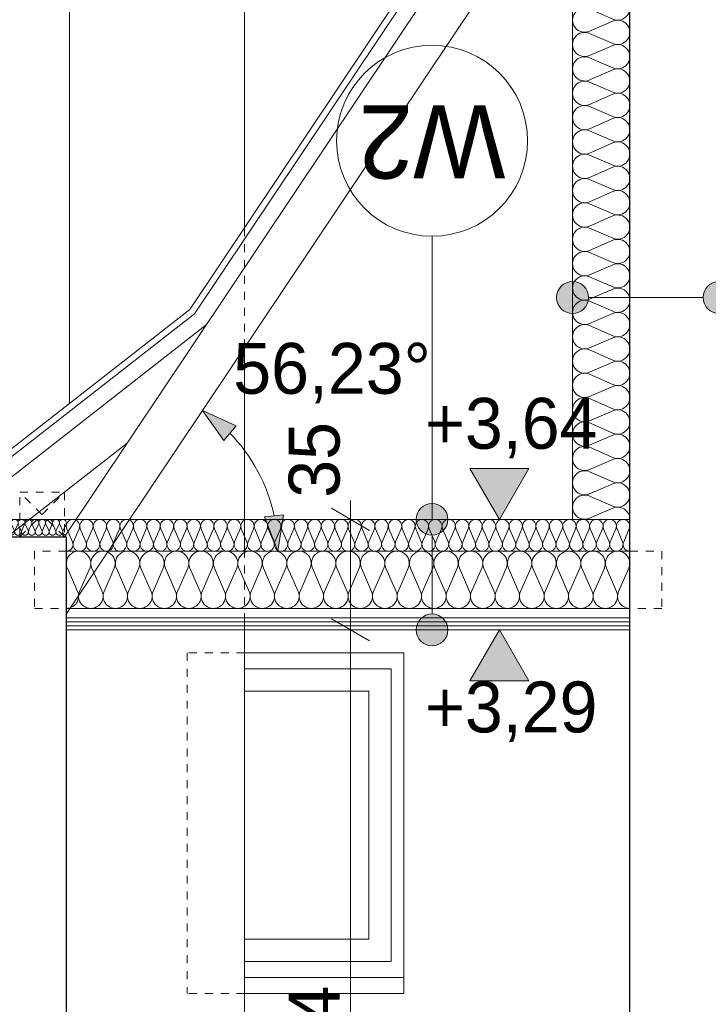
# Model space of a CAD drawing. Extents: x -623047 to -199286, y -27077 to 168279.
# Tile 38 of 194: x -547378 to -545216, y -10214 to -7119. Entities that reach past the tile are written whole.
import ezdxf

# ---------------------------------------------------------------- set-up
doc = ezdxf.new("R2010")
doc.units = 0
doc.header["$MEASUREMENT"] = 0
doc.linetypes.add('Hidden Line', pattern=[50, 25, -25])
for name, color, linetype, lineweight in [('0_Nr_Pióra__21', 7, 'Continuous', 9), ('0_Nr_Pióra__5', 7, 'Continuous', 13), ('Arch opisy_Nr_Pióra__1', 7, 'Continuous', 25), ('Arch opisy_Nr_Pióra__21', 7, 'Continuous', 9), ('INWENT DACH_Nr_Pióra__21', 7, 'Continuous', 9), ('INWENT KONST. DREWNIANA_Nr_Pióra__21', 7, 'Continuous', 9), ('INWENT WYMIARY_Nr_Pióra__21', 7, 'Continuous', 9), ('INWENT. OKNA_Nr_Pióra__21', 7, 'Continuous', 9), ('INWENT.ŚCIANY_Nr_Pióra__1', 7, 'Continuous', 25), ('INWENT.ŚCIANY_Nr_Pióra__21', 7, 'Continuous', 9)]:
    doc.layers.add(name, color=color, linetype=linetype, lineweight=lineweight)
for name, color, linetype in [('Arch ocieplenie', 7, 'Continuous'), ('Arch opisy', 7, 'Continuous'), ('INWENT WYMIARY', 7, 'Continuous')]:
    doc.layers.add(name, color=color, linetype=linetype)
for name, color, linetype, lineweight, true_color in [('Arch ocieplenie_Nr_Pióra__44', 7, 'Continuous', 13, 0x029e21), ('Arch stropy_Nr_Pióra__29', 7, 'Continuous', 9, 0x3dad99), ('Arch stropy_Nr_Pióra__44', 7, 'Continuous', 13, 0x029e21)]:
    doc.layers.add(name, color=color, linetype=linetype, lineweight=lineweight, true_color=true_color)
doc.styles.add('GENERATED_STYLE_2', font='txt')
doc.styles.add('GENERATED_STYLE_5', font='txt')
doc.dimstyles.new('GENERATED_STYLE__3', dxfattribs={"dimtxt": 160.000002, "dimasz": 91.2, "dimexe": 0.18, "dimexo": 0, "dimgap": 0.09, "dimtad": 1, "dimdec": 0, "dimlfac": 0.1, "dimzin": 0, "dimdsep": 46, "dimtxsty": 'GENERATED_STYLE_2', "dimblk": 'ARROWHEAD_2', "dimblk1": 'ARROWHEAD_2', "dimblk2": 'ARROWHEAD_2', "dimcen": 0.09, "dimclrd": 7, "dimclre": 7, "dimclrt": 7, "dimazin": 0, "dimtfac": 1, "dimtdec": 4, "dimtmove": 0, "dimatfit": 3, "dimfxl": 0, "dimtolj": 1, "dimtzin": 0, "dimarcsym": 0})
doc.dimstyles.new('GENERATED_STYLE__4', dxfattribs={"dimtxt": 160.000002, "dimasz": 91.2, "dimexe": 0.18, "dimexo": 0, "dimgap": 0.09, "dimtad": 1, "dimdec": 0, "dimlfac": 0.1, "dimzin": 0, "dimdsep": 46, "dimtxsty": 'GENERATED_STYLE_2', "dimblk": 'ARROWHEAD_2', "dimblk1": 'ARROWHEAD_2', "dimblk2": 'ARROWHEAD_2', "dimcen": 0.09, "dimclrd": 7, "dimclre": 7, "dimclrt": 7, "dimazin": 0, "dimtfac": 1, "dimtdec": 4, "dimtmove": 2, "dimatfit": 3, "dimfxl": 0, "dimtolj": 1, "dimtzin": 0, "dimarcsym": 0})
doc.dimstyles.new('GENERATED_STYLE__5', dxfattribs={"dimtxt": 160.000002, "dimasz": 110.144928, "dimexe": 0.18, "dimexo": 40, "dimgap": 0.09, "dimtad": 1, "dimtih": 1, "dimtoh": 1, "dimdec": 0, "dimzin": 0, "dimdsep": 46, "dimtxsty": 'GENERATED_STYLE_2', "dimblk": 'ARROWHEAD_5', "dimblk1": 'ARROWHEAD_5', "dimblk2": 'ARROWHEAD_5', "dimcen": 0.09, "dimclrd": 7, "dimclre": 7, "dimclrt": 7, "dimazin": 0, "dimtfac": 1, "dimtdec": 4, "dimtmove": 2, "dimatfit": 3, "dimfxl": 0, "dimtolj": 1, "dimtzin": 0, "dimarcsym": 0})

# ---------------------------------------------------------------- blocks, each defined once
blk = doc.blocks.new('Izolacja cieplna 14_67', base_point=(-545462, -6699.6))
at = {"layer": 'Arch ocieplenie_Nr_Pióra__44', "linetype": 'Continuous'}
for p, q in [((-545588.4, -6702.8), (-545515.7, -6734.7)), ((-545515.7, -6741.1), (-545588.4, -6772.9)), ((-545588.4, -6779.4), (-545515.7, -6811.2)), ((-545515.7, -6817.6), (-545588.4, -6849.5)), ((-545588.4, -6855.9), (-545515.7, -6887.7)), ((-545515.7, -6894.2), (-545588.4, -6926)), ((-545588.4, -6932.4), (-545515.7, -6964.3)), ((-545515.7, -6970.7), (-545588.4, -7002.6)), ((-545588.4, -7009), (-545515.7, -7040.8)), ((-545515.7, -7047.3), (-545588.4, -7079.1)), ((-545588.4, -7085.5), (-545515.7, -7117.4)), ((-545515.7, -7123.8), (-545588.4, -7155.6)), ((-545588.4, -7162.1), (-545515.7, -7193.9)), ((-545515.7, -7200.3), (-545588.4, -7232.2)), ((-545588.4, -7238.6), (-545515.7, -7270.4)), ((-545515.7, -7276.9), (-545588.4, -7308.7)), ((-545588.4, -7315.1), (-545515.7, -7347)), ((-545515.7, -7353.4), (-545588.4, -7385.2)), ((-545588.4, -7391.7), (-545515.7, -7423.5)), ((-545515.7, -7429.9), (-545588.4, -7461.8)), ((-545588.4, -7468.2), (-545515.7, -7500.1)), ((-545515.7, -7506.5), (-545588.4, -7538.3)), ((-545588.4, -7544.8), (-545515.7, -7576.6)), ((-545515.7, -7583), (-545588.4, -7614.9)), ((-545588.4, -7621.3), (-545515.7, -7653.1)), ((-545515.7, -7659.6), (-545588.4, -7691.4)), ((-545588.4, -7697.8), (-545515.7, -7729.7)), ((-545515.7, -7736.1), (-545588.4, -7767.9)), ((-545588.4, -7774.4), (-545515.7, -7806.2)), ((-545515.7, -7812.6), (-545588.4, -7844.5)), ((-545588.4, -7850.9), (-545515.7, -7882.7)), ((-545515.7, -7889.2), (-545588.4, -7921)), ((-545588.4, -7927.4), (-545515.7, -7959.3)), ((-545515.7, -7965.7), (-545588.4, -7997.6)), ((-545588.4, -8004), (-545515.7, -8035.8)), ((-545515.7, -8042.3), (-545588.4, -8074.1)), ((-545588.4, -8080.5), (-545515.7, -8112.4)), ((-545515.7, -8118.8), (-545588.4, -8150.6)), ((-545588.4, -8157.1), (-545515.7, -8188.9)), ((-545515.7, -8195.3), (-545588.4, -8227.2)), ((-545588.4, -8233.6), (-545515.7, -8265.4)), ((-545515.7, -8271.9), (-545588.4, -8303.7)), ((-545588.4, -8310.1), (-545515.7, -8342)), ((-545515.7, -8348.4), (-545588.4, -8380.2)), ((-545588.4, -8386.7), (-545515.7, -8418.5)), ((-545515.7, -8424.9), (-545588.4, -8456.8)), ((-545588.4, -8463.2), (-545515.7, -8495.1)), ((-545515.7, -8501.5), (-545588.4, -8533.3)), ((-545588.4, -8539.8), (-545515.7, -8571.6)), ((-545515.7, -8578), (-545588.4, -8609.9)), ((-545588.4, -8616.3), (-545515.7, -8648.1)), ((-545515.7, -8654.6), (-545588.4, -8686.4))]:
    blk.add_line(p, q, dxfattribs=at)
for centre, start_param, end_param in [((-545603.8, -6737.9), 1.158003, 5.125183), ((-545500.3, -6699.6), 4.299596, 6.283185), ((-545500.3, -6776.2), 4.299595, 8.266774), ((-545603.8, -6814.4), 1.158003, 5.125183), ((-545500.3, -6852.7), 4.299595, 8.266774), ((-545603.8, -6891), 1.158003, 5.125183), ((-545500.3, -6929.2), 4.299595, 8.266774), ((-545603.8, -6967.5), 1.158003, 5.125183), ((-545500.3, -7005.8), 4.299595, 8.266774), ((-545603.8, -7044), 1.158003, 5.125183), ((-545500.3, -7082.3), 4.299595, 8.266774), ((-545603.8, -7120.6), 1.158003, 5.125183), ((-545500.3, -7158.8), 4.299595, 8.266774), ((-545603.8, -7197.1), 1.158003, 5.125183), ((-545500.3, -7235.4), 4.299595, 8.266774), ((-545603.8, -7273.7), 1.158003, 5.125183), ((-545500.3, -7311.9), 4.299595, 8.266774), ((-545603.8, -7350.2), 1.158003, 5.125183), ((-545500.3, -7388.5), 4.299595, 8.266774), ((-545603.8, -7426.7), 1.158003, 5.125183), ((-545500.3, -7465), 4.299595, 8.266774), ((-545603.8, -7503.3), 1.158003, 5.125183), ((-545500.3, -7541.5), 4.299595, 8.266774), ((-545603.8, -7579.8), 1.158003, 5.125183), ((-545500.3, -7618.1), 4.299595, 8.266774), ((-545603.8, -7656.3), 1.158003, 5.125183), ((-545500.3, -7694.6), 4.299595, 8.266774), ((-545603.8, -7732.9), 1.158003, 5.125183), ((-545500.3, -7771.2), 4.299595, 8.266774), ((-545603.8, -7809.4), 1.158003, 5.125183), ((-545500.3, -7847.7), 4.299595, 8.266774), ((-545603.8, -7886), 1.158003, 5.125183), ((-545500.3, -7924.2), 4.299595, 8.266774), ((-545603.8, -7962.5), 1.158003, 5.125183), ((-545500.3, -8000.8), 4.299595, 8.266774), ((-545603.8, -8039), 1.158003, 5.125183), ((-545500.3, -8077.3), 4.299595, 8.266774), ((-545603.8, -8115.6), 1.158003, 5.125183), ((-545500.3, -8153.8), 4.299595, 8.266774), ((-545603.8, -8192.1), 1.158003, 5.125183), ((-545500.3, -8230.4), 4.299595, 8.266774), ((-545603.8, -8268.7), 1.158003, 5.125183), ((-545500.3, -8306.9), 4.299595, 8.266774), ((-545603.8, -8345.2), 1.158003, 5.125183), ((-545500.3, -8383.5), 4.299595, 8.266774), ((-545603.8, -8421.7), 1.158003, 5.125183), ((-545500.3, -8460), 4.299595, 8.266774), ((-545603.8, -8498.3), 1.158003, 5.125183), ((-545500.3, -8536.5), 4.299595, 8.266774), ((-545603.8, -8574.8), 1.158003, 5.125183), ((-545500.3, -8613.1), 4.299595, 8.266774), ((-545603.8, -8651.3), 1.158003, 5.125183), ((-545500.3, -8689.6), 0, 1.983589)]:
    blk.add_ellipse(centre, major_axis=(38.3, 0), ratio=0.999665, start_param=start_param, end_param=end_param, dxfattribs=at)
blk = doc.blocks.new('Izolacja cieplna 14_68', base_point=(-545462, -8789.6))
at = {"layer": 'Arch ocieplenie_Nr_Pióra__44', "linetype": 'Continuous'}
for p, q in [((-547212.7, -8759.8), (-547230.3, -8719.4)), ((-547191.7, -8719.4), (-547209.2, -8759.8)), ((-547170.6, -8759.8), (-547188.1, -8719.4)), ((-547149.5, -8719.4), (-547167.1, -8759.8)), ((-547128.5, -8759.8), (-547146, -8719.4)), ((-547107.4, -8719.4), (-547124.9, -8759.8)), ((-547086.3, -8759.8), (-547103.9, -8719.4)), ((-547065.2, -8719.4), (-547082.8, -8759.8)), ((-547044.2, -8759.8), (-547061.7, -8719.4)), ((-547023.1, -8719.4), (-547040.6, -8759.8)), ((-547002, -8759.8), (-547019.6, -8719.4)), ((-546981, -8719.4), (-546998.5, -8759.8)), ((-546959.9, -8759.8), (-546977.4, -8719.4)), ((-546938.8, -8719.4), (-546956.4, -8759.8)), ((-546917.7, -8759.8), (-546935.3, -8719.4)), ((-546896.7, -8719.4), (-546914.2, -8759.8)), ((-546875.6, -8759.8), (-546893.1, -8719.4)), ((-546854.5, -8719.4), (-546872.1, -8759.8)), ((-546833.5, -8759.8), (-546851, -8719.4)), ((-546812.4, -8719.4), (-546829.9, -8759.8)), ((-546791.3, -8759.8), (-546808.9, -8719.4)), ((-546770.2, -8719.4), (-546787.8, -8759.8)), ((-546749.2, -8759.8), (-546766.7, -8719.4)), ((-546728.1, -8719.4), (-546745.6, -8759.8)), ((-546707, -8759.8), (-546724.6, -8719.4)), ((-546686, -8719.4), (-546703.5, -8759.8)), ((-546664.9, -8759.8), (-546682.4, -8719.4)), ((-546643.8, -8719.4), (-546661.4, -8759.8)), ((-546622.7, -8759.8), (-546640.3, -8719.4)), ((-546601.7, -8719.4), (-546619.2, -8759.8)), ((-546580.6, -8759.8), (-546598.1, -8719.4)), ((-546559.5, -8719.4), (-546577.1, -8759.8)), ((-546538.5, -8759.8), (-546556, -8719.4)), ((-546517.4, -8719.4), (-546534.9, -8759.8)), ((-546496.3, -8759.8), (-546513.9, -8719.4)), ((-546475.2, -8719.4), (-546492.8, -8759.8)), ((-546454.2, -8759.8), (-546471.7, -8719.4)), ((-546433.1, -8719.4), (-546450.6, -8759.8)), ((-546412, -8759.8), (-546429.6, -8719.4)), ((-546391, -8719.4), (-546408.5, -8759.8)), ((-546369.9, -8759.8), (-546387.4, -8719.4)), ((-546348.8, -8719.4), (-546366.4, -8759.8)), ((-546327.7, -8759.8), (-546345.3, -8719.4)), ((-546306.7, -8719.4), (-546324.2, -8759.8)), ((-546285.6, -8759.8), (-546303.1, -8719.4)), ((-546264.5, -8719.4), (-546282.1, -8759.8)), ((-546243.5, -8759.8), (-546261, -8719.4)), ((-546222.4, -8719.4), (-546239.9, -8759.8)), ((-546201.3, -8759.8), (-546218.9, -8719.4)), ((-546180.2, -8719.4), (-546197.8, -8759.8)), ((-546159.2, -8759.8), (-546176.7, -8719.4)), ((-546138.1, -8719.4), (-546155.6, -8759.8)), ((-546117, -8759.8), (-546134.6, -8719.4)), ((-546096, -8719.4), (-546113.5, -8759.8)), ((-546074.9, -8759.8), (-546092.4, -8719.4)), ((-546053.8, -8719.4), (-546071.4, -8759.8)), ((-546032.7, -8759.8), (-546050.3, -8719.4)), ((-546011.7, -8719.4), (-546029.2, -8759.8)), ((-545990.6, -8759.8), (-546008.1, -8719.4)), ((-545969.5, -8719.4), (-545987.1, -8759.8)), ((-545948.5, -8759.8), (-545966, -8719.4)), ((-545927.4, -8719.4), (-545944.9, -8759.8)), ((-545906.3, -8759.8), (-545923.9, -8719.4)), ((-545885.2, -8719.4), (-545902.8, -8759.8)), ((-545864.2, -8759.8), (-545881.7, -8719.4)), ((-545843.1, -8719.4), (-545860.6, -8759.8)), ((-545822, -8759.8), (-545839.6, -8719.4)), ((-545801, -8719.4), (-545818.5, -8759.8)), ((-545779.9, -8759.8), (-545797.4, -8719.4)), ((-545758.8, -8719.4), (-545776.4, -8759.8)), ((-545737.7, -8759.8), (-545755.3, -8719.4)), ((-545716.7, -8719.4), (-545734.2, -8759.8)), ((-545695.6, -8759.8), (-545713.1, -8719.4)), ((-545674.5, -8719.4), (-545692.1, -8759.8)), ((-545653.5, -8759.8), (-545671, -8719.4)), ((-545632.4, -8719.4), (-545649.9, -8759.8)), ((-545611.3, -8759.8), (-545628.9, -8719.4)), ((-545590.2, -8719.4), (-545607.8, -8759.8)), ((-545569.2, -8759.8), (-545586.7, -8719.4)), ((-545548.1, -8719.4), (-545565.6, -8759.8)), ((-545527, -8759.8), (-545544.6, -8719.4)), ((-545506, -8719.4), (-545523.5, -8759.8)), ((-545484.9, -8759.8), (-545502.4, -8719.4)), ((-545463.8, -8719.4), (-545481.4, -8759.8))]:
    blk.add_line(p, q, dxfattribs=at)
for centre, start_param, end_param in [((-547211, -8710.9), 1.158003, 5.125183), ((-547168.8, -8710.9), 1.158003, 5.125183), ((-547126.7, -8710.9), 1.158003, 5.125183), ((-547084.5, -8710.9), 1.158003, 5.125183), ((-547042.4, -8710.9), 1.158003, 5.125183), ((-547000.3, -8710.9), 1.158003, 5.125183), ((-546958.1, -8710.9), 1.158003, 5.125183), ((-546916, -8710.9), 1.158003, 5.125183), ((-546873.8, -8710.9), 1.158003, 5.125183), ((-546831.7, -8710.9), 1.158003, 5.125183), ((-546789.5, -8710.9), 1.158003, 5.125183), ((-546747.4, -8710.9), 1.158003, 5.125183), ((-546705.3, -8710.9), 1.158003, 5.125183), ((-546663.1, -8710.9), 1.158003, 5.125183), ((-546621, -8710.9), 1.158003, 5.125183), ((-546578.8, -8710.9), 1.158003, 5.125183), ((-546536.7, -8710.9), 1.158003, 5.125183), ((-546494.5, -8710.9), 1.158003, 5.125183), ((-546452.4, -8710.9), 1.158003, 5.125183), ((-546410.3, -8710.9), 1.158003, 5.125183), ((-546368.1, -8710.9), 1.158003, 5.125183), ((-546326, -8710.9), 1.158003, 5.125183), ((-546283.8, -8710.9), 1.158003, 5.125183), ((-546241.7, -8710.9), 1.158003, 5.125183), ((-546199.5, -8710.9), 1.158003, 5.125183), ((-546157.4, -8710.9), 1.158003, 5.125183), ((-546115.3, -8710.9), 1.158003, 5.125183), ((-546073.1, -8710.9), 1.158003, 5.125183), ((-546031, -8710.9), 1.158003, 5.125183), ((-545988.8, -8710.9), 1.158003, 5.125183), ((-545946.7, -8710.9), 1.158003, 5.125183), ((-545904.5, -8710.9), 1.158003, 5.125183), ((-545862.4, -8710.9), 1.158003, 5.125183), ((-545820.3, -8710.9), 1.158003, 5.125183), ((-545778.1, -8710.9), 1.158003, 5.125183), ((-545736, -8710.9), 1.158003, 5.125183), ((-545693.8, -8710.9), 1.158003, 5.125183), ((-545651.7, -8710.9), 1.158003, 5.125183), ((-545609.5, -8710.9), 1.158003, 5.125183), ((-545567.4, -8710.9), 1.158003, 5.125183), ((-545525.3, -8710.9), 1.158003, 5.125183), ((-545483.1, -8710.9), 1.158003, 5.125183), ((-547232, -8768.4), 6.283185, 8.266774), ((-547189.9, -8768.4), 4.299595, 8.266774), ((-547147.8, -8768.4), 4.299595, 8.266774), ((-547105.6, -8768.4), 4.299595, 8.266774), ((-547063.5, -8768.4), 4.299595, 8.266774), ((-547021.3, -8768.4), 4.299595, 8.266774), ((-546979.2, -8768.4), 4.299595, 8.266774), ((-546937, -8768.4), 4.299595, 8.266774), ((-546894.9, -8768.4), 4.299595, 8.266774), ((-546852.8, -8768.4), 4.299595, 8.266774), ((-546810.6, -8768.4), 4.299595, 8.266774), ((-546768.5, -8768.4), 4.299595, 8.266774), ((-546726.3, -8768.4), 4.299595, 8.266774), ((-546684.2, -8768.4), 4.299595, 8.266774), ((-546642, -8768.4), 4.299595, 8.266774), ((-546599.9, -8768.4), 4.299595, 8.266774), ((-546557.8, -8768.4), 4.299595, 8.266774), ((-546515.6, -8768.4), 4.299595, 8.266774), ((-546473.5, -8768.4), 4.299595, 8.266774), ((-546431.3, -8768.4), 4.299595, 8.266774), ((-546389.2, -8768.4), 4.299595, 8.266774), ((-546347, -8768.4), 4.299595, 8.266774), ((-546304.9, -8768.4), 4.299595, 8.266774), ((-546262.8, -8768.4), 4.299595, 8.266774), ((-546220.6, -8768.4), 4.299595, 8.266774), ((-546178.5, -8768.4), 4.299595, 8.266774), ((-546136.3, -8768.4), 4.299595, 8.266774), ((-546094.2, -8768.4), 4.299595, 8.266774), ((-546052, -8768.4), 4.299595, 8.266774), ((-546009.9, -8768.4), 4.299595, 8.266774), ((-545967.8, -8768.4), 4.299595, 8.266774), ((-545925.6, -8768.4), 4.299595, 8.266774), ((-545883.5, -8768.4), 4.299595, 8.266774), ((-545841.3, -8768.4), 4.299595, 8.266774), ((-545799.2, -8768.4), 4.299595, 8.266774), ((-545757, -8768.4), 4.299595, 8.266774), ((-545714.9, -8768.4), 4.299595, 8.266774), ((-545672.8, -8768.4), 4.299595, 8.266774), ((-545630.6, -8768.4), 4.299595, 8.266774), ((-545588.5, -8768.4), 4.299595, 8.266774), ((-545546.3, -8768.4), 4.299595, 8.266774), ((-545504.2, -8768.4), 4.299595, 8.266774), ((-545462, -8768.4), 4.299596, 6.283185)]:
    blk.add_ellipse(centre, major_axis=(0, -21.3), ratio=0.990766, start_param=start_param, end_param=end_param, dxfattribs=at)
blk = doc.blocks.new('Izolacja cieplna 14_69', base_point=(-545462, -8969.6))
at = {"layer": 'Arch ocieplenie_Nr_Pióra__44', "linetype": 'Continuous'}
for p, q in [((-547196.8, -8916), (-547228.8, -8843.3)), ((-547158.3, -8843.3), (-547190.3, -8916)), ((-547119.8, -8916), (-547151.9, -8843.3)), ((-547081.4, -8843.3), (-547113.4, -8916)), ((-547042.9, -8916), (-547074.9, -8843.3)), ((-547004.4, -8843.3), (-547036.4, -8916)), ((-546965.9, -8916), (-546997.9, -8843.3)), ((-546927.5, -8843.3), (-546959.5, -8916)), ((-546889, -8916), (-546921, -8843.3)), ((-546850.5, -8843.3), (-546882.5, -8916)), ((-546812, -8916), (-546844, -8843.3)), ((-546773.5, -8843.3), (-546805.6, -8916)), ((-546735.1, -8916), (-546767.1, -8843.3)), ((-546696.6, -8843.3), (-546728.6, -8916)), ((-546658.1, -8916), (-546690.1, -8843.3)), ((-546619.6, -8843.3), (-546651.6, -8916)), ((-546581.2, -8916), (-546613.2, -8843.3)), ((-546542.7, -8843.3), (-546574.7, -8916)), ((-546504.2, -8916), (-546536.2, -8843.3)), ((-546465.7, -8843.3), (-546497.7, -8916)), ((-546427.2, -8916), (-546459.3, -8843.3)), ((-546388.8, -8843.3), (-546420.8, -8916)), ((-546350.3, -8916), (-546382.3, -8843.3)), ((-546311.8, -8843.3), (-546343.8, -8916)), ((-546273.3, -8916), (-546305.3, -8843.3)), ((-546234.8, -8843.3), (-546266.9, -8916)), ((-546196.4, -8916), (-546228.4, -8843.3)), ((-546157.9, -8843.3), (-546189.9, -8916)), ((-546119.4, -8916), (-546151.4, -8843.3)), ((-546080.9, -8843.3), (-546112.9, -8916)), ((-546042.5, -8916), (-546074.5, -8843.3)), ((-546004, -8843.3), (-546036, -8916)), ((-545965.5, -8916), (-545997.5, -8843.3)), ((-545927, -8843.3), (-545959, -8916)), ((-545888.5, -8916), (-545920.6, -8843.3)), ((-545850.1, -8843.3), (-545882.1, -8916)), ((-545811.6, -8916), (-545843.6, -8843.3)), ((-545773.1, -8843.3), (-545805.1, -8916)), ((-545734.6, -8916), (-545766.6, -8843.3)), ((-545696.2, -8843.3), (-545728.2, -8916)), ((-545657.7, -8916), (-545689.7, -8843.3)), ((-545619.2, -8843.3), (-545651.2, -8916)), ((-545580.7, -8916), (-545612.7, -8843.3)), ((-545542.2, -8843.3), (-545574.3, -8916)), ((-545503.8, -8916), (-545535.8, -8843.3)), ((-545465.3, -8843.3), (-545497.3, -8916))]:
    blk.add_line(p, q, dxfattribs=at)
for centre, start_param, end_param in [((-547193.6, -8827.9), 2.728799, 6.695979), ((-547116.6, -8827.9), 2.728799, 6.695979), ((-547039.7, -8827.9), 2.728799, 6.695979), ((-546962.7, -8827.9), 2.728799, 6.695979), ((-546885.7, -8827.9), 2.728799, 6.695979), ((-546808.8, -8827.9), 2.728799, 6.695979), ((-546731.8, -8827.9), 2.728799, 6.695979), ((-546654.9, -8827.9), 2.728799, 6.695979), ((-546577.9, -8827.9), 2.728799, 6.695979), ((-546501, -8827.9), 2.728799, 6.695979), ((-546424, -8827.9), 2.728799, 6.695979), ((-546347, -8827.9), 2.728799, 6.695979), ((-546270.1, -8827.9), 2.728799, 6.695979), ((-546193.1, -8827.9), 2.728799, 6.695979), ((-546116.2, -8827.9), 2.728799, 6.695979), ((-546039.2, -8827.9), 2.728799, 6.695979), ((-545962.3, -8827.9), 2.728799, 6.695979), ((-545885.3, -8827.9), 2.728799, 6.695979), ((-545808.4, -8827.9), 2.728799, 6.695979), ((-545731.4, -8827.9), 2.728799, 6.695979), ((-545654.4, -8827.9), 2.728799, 6.695979), ((-545577.5, -8827.9), 2.728799, 6.695979), ((-545500.5, -8827.9), 2.728799, 6.695979), ((-547232, -8931.3), 1.570796, 3.554385), ((-547155.1, -8931.3), 5.870392, 9.837571), ((-547078.1, -8931.3), 5.870392, 9.837571), ((-547001.2, -8931.3), 5.870392, 9.837571), ((-546924.2, -8931.3), 5.870392, 9.837571), ((-546847.3, -8931.3), 5.870392, 9.837571), ((-546770.3, -8931.3), 5.870392, 9.837571), ((-546693.4, -8931.3), 5.870392, 9.837571), ((-546616.4, -8931.3), 5.870392, 9.837571), ((-546539.4, -8931.3), 5.870392, 9.837571), ((-546462.5, -8931.3), 5.870392, 9.837571), ((-546385.5, -8931.3), 5.870392, 9.837571), ((-546308.6, -8931.3), 5.870392, 9.837571), ((-546231.6, -8931.3), 5.870392, 9.837571), ((-546154.7, -8931.3), 5.870392, 9.837571), ((-546077.7, -8931.3), 5.870392, 9.837571), ((-546000.7, -8931.3), 5.870392, 9.837571), ((-545923.8, -8931.3), 5.870392, 9.837571), ((-545846.8, -8931.3), 5.870392, 9.837571), ((-545769.9, -8931.3), 5.870392, 9.837571), ((-545692.9, -8931.3), 5.870392, 9.837571), ((-545616, -8931.3), 5.870392, 9.837571), ((-545539, -8931.3), 5.870392, 9.837571), ((-545462, -8931.3), 5.870392, 7.853982)]:
    blk.add_ellipse(centre, major_axis=(-38.5, 0), ratio=0.994901, start_param=start_param, end_param=end_param, dxfattribs=at)
blk = doc.blocks.new('Izolacja cieplna 14_70', base_point=(-547232, -8739.6))
at = {"layer": 'Arch ocieplenie_Nr_Pióra__44', "linetype": 'Continuous'}
for p, q in [((-547612.1, -8724.7), (-547621.1, -8704.5)), ((-547601.3, -8704.5), (-547610.3, -8724.7)), ((-547590.5, -8724.7), (-547599.5, -8704.5)), ((-547579.6, -8704.5), (-547588.6, -8724.7)), ((-547568.8, -8724.7), (-547577.8, -8704.5)), ((-547558, -8704.5), (-547567, -8724.7)), ((-547547.1, -8724.7), (-547556.1, -8704.5)), ((-547536.3, -8704.5), (-547545.3, -8724.7)), ((-547525.5, -8724.7), (-547534.5, -8704.5)), ((-547514.6, -8704.5), (-547523.6, -8724.7)), ((-547503.8, -8724.7), (-547512.8, -8704.5)), ((-547493, -8704.5), (-547502, -8724.7)), ((-547482.1, -8724.7), (-547491.1, -8704.5)), ((-547471.3, -8704.5), (-547480.3, -8724.7)), ((-547460.5, -8724.7), (-547469.5, -8704.5)), ((-547449.6, -8704.5), (-547458.6, -8724.7)), ((-547438.8, -8724.7), (-547447.8, -8704.5)), ((-547428, -8704.5), (-547437, -8724.7)), ((-547417.1, -8724.7), (-547426.1, -8704.5)), ((-547406.3, -8704.5), (-547415.3, -8724.7)), ((-547395.5, -8724.7), (-547404.5, -8704.5)), ((-547384.6, -8704.5), (-547393.6, -8724.7)), ((-547373.8, -8724.7), (-547382.8, -8704.5)), ((-547363, -8704.5), (-547372, -8724.7)), ((-547352.1, -8724.7), (-547361.1, -8704.5)), ((-547341.3, -8704.5), (-547350.3, -8724.7)), ((-547330.5, -8724.7), (-547339.5, -8704.5)), ((-547319.6, -8704.5), (-547328.6, -8724.7)), ((-547308.8, -8724.7), (-547317.8, -8704.5)), ((-547298, -8704.5), (-547307, -8724.7)), ((-547287.1, -8724.7), (-547296.1, -8704.5)), ((-547276.3, -8704.5), (-547285.3, -8724.7)), ((-547265.5, -8724.7), (-547274.5, -8704.5)), ((-547254.6, -8704.5), (-547263.6, -8724.7)), ((-547243.8, -8724.7), (-547252.8, -8704.5)), ((-547233, -8704.5), (-547242, -8724.7))]:
    blk.add_line(p, q, dxfattribs=at)
for centre, start_param, end_param in [((-547611.2, -8700.3), 2.728799, 6.695979), ((-547589.5, -8700.3), 2.728799, 6.695979), ((-547567.9, -8700.3), 2.728799, 6.695979), ((-547546.2, -8700.3), 2.728799, 6.695979), ((-547524.5, -8700.3), 2.728799, 6.695979), ((-547502.9, -8700.3), 2.728799, 6.695979), ((-547481.2, -8700.3), 2.728799, 6.695979), ((-547459.5, -8700.3), 2.728799, 6.695979), ((-547437.9, -8700.3), 2.728799, 6.695979), ((-547416.2, -8700.3), 2.728799, 6.695979), ((-547394.5, -8700.3), 2.728799, 6.695979), ((-547372.9, -8700.3), 2.728799, 6.695979), ((-547351.2, -8700.3), 2.728799, 6.695979), ((-547329.5, -8700.3), 2.728799, 6.695979), ((-547307.9, -8700.3), 2.728799, 6.695979), ((-547286.2, -8700.3), 2.728799, 6.695979), ((-547264.5, -8700.3), 2.728799, 6.695979), ((-547242.9, -8700.3), 2.728799, 6.695979), ((-547622, -8729), 1.570796, 3.554385), ((-547600.4, -8729), 5.870392, 9.837571), ((-547578.7, -8729), 5.870392, 9.837571), ((-547557, -8729), 5.870392, 9.837571), ((-547535.4, -8729), 5.870392, 9.837571), ((-547513.7, -8729), 5.870392, 9.837571), ((-547492, -8729), 5.870392, 9.837571), ((-547470.4, -8729), 5.870392, 9.837571), ((-547448.7, -8729), 5.870392, 9.837571), ((-547427, -8729), 5.870392, 9.837571), ((-547405.4, -8729), 5.870392, 9.837571), ((-547383.7, -8729), 5.870392, 9.837571), ((-547362, -8729), 5.870392, 9.837571), ((-547340.4, -8729), 5.870392, 9.837571), ((-547318.7, -8729), 5.870392, 9.837571), ((-547297, -8729), 5.870392, 9.837571), ((-547275.4, -8729), 5.870392, 9.837571), ((-547253.7, -8729), 5.870392, 9.837571), ((-547232, -8729), 5.870392, 7.853982)]:
    blk.add_ellipse(centre, major_axis=(-10.8, 0), ratio=0.981597, start_param=start_param, end_param=end_param, dxfattribs=at)
blk = doc.blocks.new('Wymiary_19', base_point=(-545871.7, -9037.1))
at = {"layer": 'INWENT WYMIARY_Nr_Pióra__21', "linetype": 'Continuous'}
blk.add_hatch(color=256, dxfattribs=at).paths.add_polyline_path([(-545871.7, -9037.1), (-545964.5, -9197.1), (-545778.9, -9197.1)], flags=0)
for p, q in [((-545871.7, -9037.1), (-545991.7, -9037.1)), ((-545871.7, -9037.1), (-545964.5, -9197.1)), ((-545871.7, -9037.1), (-545751.7, -9037.1)), ((-545778.9, -9197.1), (-545871.7, -9037.1)), ((-545964.5, -9197.1), (-545778.9, -9197.1))]:
    blk.add_line(p, q, dxfattribs=at)
at = {"layer": 'INWENT WYMIARY_Nr_Pióra__21', "insert": (-546105.1, -9389.1), "char_height": 160, "attachment_point": 7, "style": 'GENERATED_STYLE_2'}
blk.add_mtext('{+3,29}', dxfattribs=at)
blk = doc.blocks.new('Wymiary_132', base_point=(-545871.7, -8689.6))
at = {"layer": 'INWENT WYMIARY_Nr_Pióra__21', "linetype": 'Continuous'}
blk.add_hatch(color=256, dxfattribs=at).paths.add_polyline_path([(-545871.7, -8689.6), (-545964.5, -8529.6), (-545778.9, -8529.6)], flags=0)
for p, q in [((-545871.7, -8689.6), (-545964.5, -8529.6)), ((-545964.5, -8529.6), (-545778.9, -8529.6)), ((-545778.9, -8529.6), (-545871.7, -8689.6)), ((-545871.7, -8689.6), (-545991.7, -8689.6)), ((-545871.7, -8689.6), (-545751.7, -8689.6))]:
    blk.add_line(p, q, dxfattribs=at)
at = {"layer": 'INWENT WYMIARY_Nr_Pióra__21', "insert": (-546105.1, -8497.6), "char_height": 160, "attachment_point": 7, "style": 'GENERATED_STYLE_2'}
blk.add_mtext('{+3,64}', dxfattribs=at)
blk = doc.blocks.new('*D623')
at = {"layer": 'INWENT WYMIARY_Nr_Pióra__21', "linetype": 'Continuous'}
for p, q in [((-546399.5, -9002.5), (-546279.5, -9071.8)), ((-546249.5, -9037.1), (-546429.5, -9037.1)), ((-546339.5, -11679.6), (-546339.5, -9037.1)), ((-546399.5, -11645), (-546279.5, -11714.3)), ((-546249.5, -11679.6), (-546429.5, -11679.6)), ((-546339.5, -11738.3), (-546339.5, -11679.6))]:
    blk.add_line(p, q, dxfattribs=at)
at = {"layer": 'INWENT WYMIARY_Nr_Pióra__21', "char_height": 160, "attachment_point": 7, "rotation": 90, "style": 'GENERATED_STYLE_2'}
for s, insert in [('{35}', (-546371.5, -8621.7)), ('{264}', (-546371.5, -10512))]:
    blk.add_mtext(s, dxfattribs=dict(at, insert=insert))
blk = doc.blocks.new('ARROWHEAD_2')
at = {"color": 0, "linetype": 'Continuous', "lineweight": 0}
for p, q in [((-0.378, -0.655), (0.378, 0.655)), ((0, 0), (-1, 0))]:
    blk.add_line(p, q, dxfattribs=at)
blk = doc.blocks.new('*D624')
at = {"layer": 'INWENT WYMIARY_Nr_Pióra__21', "linetype": 'Continuous'}
for p, q in [((-546339.5, -8689.6), (-546339.5, -8630.9)), ((-546279.5, -8724.3), (-546399.5, -8655)), ((-546249.5, -8689.6), (-546429.5, -8689.6)), ((-546339.5, -9037.1), (-546339.5, -8689.6)), ((-546399.5, -9002.5), (-546279.5, -9071.8)), ((-546249.5, -9037.1), (-546429.5, -9037.1))]:
    blk.add_line(p, q, dxfattribs=at)
at = {"layer": 'INWENT WYMIARY_Nr_Pióra__21', "char_height": 160, "attachment_point": 7, "rotation": 90, "style": 'GENERATED_STYLE_2'}
for s, insert in [('{35}', (-546371.5, -8621.7)), ('{264}', (-546371.5, -10512))]:
    blk.add_mtext(s, dxfattribs=dict(at, insert=insert))
blk = doc.blocks.new('*D625')
at = {"layer": 'INWENT WYMIARY_Nr_Pióra__21', "linetype": 'Continuous'}
for p, q in [((-537989.4, -9002.5), (-537869.4, -9071.8)), ((-537839.4, -9037.1), (-538019.4, -9037.1)), ((-537929.4, -11679.6), (-537929.4, -9037.1)), ((-537989.4, -11645), (-537869.4, -11714.3)), ((-537839.4, -11679.6), (-538019.4, -11679.6)), ((-537929.4, -11738.3), (-537929.4, -11679.6))]:
    blk.add_line(p, q, dxfattribs=at)
at = {"layer": 'INWENT WYMIARY_Nr_Pióra__21', "char_height": 160, "attachment_point": 7, "rotation": 90, "style": 'GENERATED_STYLE_2'}
for s, insert in [('{35}', (-537961.4, -8621.7)), ('{264}', (-537961.4, -10512))]:
    blk.add_mtext(s, dxfattribs=dict(at, insert=insert))
blk = doc.blocks.new('*D626')
at = {"layer": 'INWENT WYMIARY_Nr_Pióra__21', "linetype": 'Continuous'}
for p, q in [((-537929.4, -8689.6), (-537929.4, -8630.9)), ((-537869.4, -8724.3), (-537989.4, -8655)), ((-537839.4, -8689.6), (-538019.4, -8689.6)), ((-537929.4, -9037.1), (-537929.4, -8689.6)), ((-537989.4, -9002.5), (-537869.4, -9071.8)), ((-537839.4, -9037.1), (-538019.4, -9037.1))]:
    blk.add_line(p, q, dxfattribs=at)
at = {"layer": 'INWENT WYMIARY_Nr_Pióra__21', "char_height": 160, "attachment_point": 7, "rotation": 90, "style": 'GENERATED_STYLE_2'}
for s, insert in [('{35}', (-537961.4, -8621.7)), ('{264}', (-537961.4, -10512))]:
    blk.add_mtext(s, dxfattribs=dict(at, insert=insert))
blk = doc.blocks.new('*D776')
at = {"layer": '0_Nr_Pióra__5', "linetype": 'Continuous'}
for points in [[(-546804.1, -8347.2), (-546698.9, -8395.8), (-546737.3, -8441.9)], [(-546567.7, -8789.6), (-546609.3, -8681.4), (-546549.6, -8675.1)]]:
    blk.add_hatch(color=256, dxfattribs=at).paths.add_polyline_path(points, flags=0)
for p, q in [((-546804.1, -8347.2), (-546698.9, -8395.8)), ((-546804.1, -8347.2), (-546737.3, -8441.9)), ((-546698.9, -8395.8), (-546737.3, -8441.9)), ((-546609.3, -8681.4), (-546549.6, -8675.1)), ((-546567.7, -8789.6), (-546609.3, -8681.4)), ((-546567.7, -8789.6), (-546549.6, -8675.1))]:
    blk.add_line(p, q, dxfattribs=at)
blk.add_arc((-547099.9, -8789.6), 532.2, 12.0762, 44.1574, dxfattribs=at)
at = {"layer": '0_Nr_Pióra__21', "insert": (-546707.9, -8324.8), "char_height": 160, "attachment_point": 7, "style": 'GENERATED_STYLE_2'}
blk.add_mtext('{56,23°}', dxfattribs=at)
blk = doc.blocks.new('ARROWHEAD_5')
at = {"color": 0, "linetype": 'Continuous', "lineweight": 0}
blk.add_line((0, 0), (-1, 0), dxfattribs=at)
blk.add_solid([(-1, 0.2679), (0, 0), (-1, -0.2679), (-1, 0.2679)], dxfattribs=at)
blk = doc.blocks.new('Linia_113', base_point=(-546083.3, -9037.1))
at = {"layer": 'Arch opisy_Nr_Pióra__21', "linetype": 'Continuous'}
for points in [[(-546033.3, -8689.6), (-546037.1, -8670.5), (-546047.9, -8654.3), (-546064.2, -8643.4), (-546083.3, -8639.6), (-546102.4, -8643.4), (-546118.6, -8654.3), (-546129.5, -8670.5), (-546133.3, -8689.6), (-546129.5, -8708.7), (-546118.6, -8725), (-546102.4, -8735.8), (-546083.3, -8739.6), (-546064.2, -8735.8), (-546047.9, -8725), (-546037.1, -8708.7)], [(-546033.3, -9037.1), (-546037.1, -9018), (-546047.9, -9001.8), (-546064.2, -8990.9), (-546083.3, -8987.1), (-546102.4, -8990.9), (-546118.6, -9001.8), (-546129.5, -9018), (-546133.3, -9037.1), (-546129.5, -9056.2), (-546118.6, -9072.5), (-546102.4, -9083.3), (-546083.3, -9087.1), (-546064.2, -9083.3), (-546047.9, -9072.5), (-546037.1, -9056.2)]]:
    blk.add_hatch(color=256, dxfattribs=at).paths.add_polyline_path(points, flags=0)
blk.add_line((-546083.3, -8987.1), (-546083.3, -8739.6), dxfattribs=at)
for centre in [(-546083.3, -8689.6), (-546083.3, -9037.1)]:
    blk.add_circle(centre, 50, dxfattribs=at)
blk = doc.blocks.new('Linia_114', base_point=(-546083.3, -8689.6))
at = {"layer": 'Arch opisy_Nr_Pióra__21', "linetype": 'Continuous'}
blk.add_line((-546083.3, -8689.6), (-546083.3, -7799.8), dxfattribs=at)
blk.add_circle((-546083.3, -7499.8), 300, dxfattribs=at)
blk = doc.blocks.new('Linia_129', base_point=(-545642, -7992.4))
at = {"layer": 'Arch opisy_Nr_Pióra__21', "linetype": 'Continuous'}
for points in [[(-545592, -7992.4), (-545595.9, -7973.2), (-545606.7, -7957), (-545622.9, -7946.2), (-545642, -7942.4), (-545661.2, -7946.2), (-545677.4, -7957), (-545688.2, -7973.2), (-545692, -7992.4), (-545688.2, -8011.5), (-545677.4, -8027.7), (-545661.2, -8038.5), (-545642, -8042.4), (-545622.9, -8038.5), (-545606.7, -8027.7), (-545595.9, -8011.5)], [(-545132, -7992.4), (-545135.9, -7973.2), (-545146.7, -7957), (-545162.9, -7946.2), (-545182, -7942.4), (-545201.2, -7946.2), (-545217.4, -7957), (-545228.2, -7973.2), (-545232, -7992.4), (-545228.2, -8011.5), (-545217.4, -8027.7), (-545201.2, -8038.5), (-545182, -8042.4), (-545162.9, -8038.5), (-545146.7, -8027.7), (-545135.9, -8011.5)]]:
    blk.add_hatch(color=256, dxfattribs=at).paths.add_polyline_path(points, flags=0)
blk.add_line((-545592, -7992.4), (-545232, -7992.4), dxfattribs=at)
for centre in [(-545642, -7992.4), (-545182, -7992.4)]:
    blk.add_circle(centre, 50, dxfattribs=at)

msp = doc.modelspace()

# ---------------------------------------------------------------- linework, layer by layer
at = {"layer": 'Arch stropy_Nr_Pióra__29', "linetype": 'Continuous'}
for p, q in [((-545462, -8999.6), (-547232, -8999.6)), ((-545462, -9012.1), (-547232, -9012.1)), ((-545462, -9024.6), (-547232, -9024.6)), ((-545462, -9037.1), (-547232, -9037.1))]:
    msp.add_line(p, q, dxfattribs=at)
at = {"layer": 'Arch stropy_Nr_Pióra__44', "linetype": 'Continuous'}
for p, q in [((-545642, -6599.6), (-545642, -8689.6)), ((-547622, -8689.6), (-545462, -8689.6))]:
    msp.add_line(p, q, dxfattribs=at)
at = {"layer": 'INWENT DACH_Nr_Pióra__21', "linetype": 'Continuous'}
for p, q in [((-546844.5, -8029.9), (-547688.6, -8689.4)), ((-546829.7, -8043.7), (-547676.3, -8705.1))]:
    msp.add_line(p, q, dxfattribs=at)
at = {"layer": 'INWENT KONST. DREWNIANA_Nr_Pióra__21', "linetype": 'Continuous'}
for p, q in [((-542482, -1505), (-546844.5, -8029.9)), ((-542482, -1541), (-546829.7, -8043.7)), ((-542482, -1631), (-547238.2, -8744.6)), ((-543934.1, -4054.6), (-547232, -8987.3)), ((-546792.6, -8078.1), (-547639.2, -8739.6)), ((-547041.3, -8450.1), (-547418.2, -8744.6)), ((-545462, -8789.6), (-547232, -8789.6)), ((-545462, -8969.6), (-547232, -8969.6))]:
    msp.add_line(p, q, dxfattribs=at)
at = {"layer": 'INWENT KONST. DREWNIANA_Nr_Pióra__21', "linetype": 'Hidden Line'}
for p, q in [((-547378.2, -8744.6), (-547378.2, -8604.6)), ((-547378.2, -8604.6), (-547238.2, -8604.6)), ((-547238.2, -8744.6), (-547378.2, -8604.6)), ((-547378.2, -8744.6), (-547238.2, -8604.6)), ((-547238.2, -8604.6), (-547238.2, -8744.6)), ((-547238.2, -8744.6), (-547378.2, -8744.6)), ((-547232, -8789.6), (-547332, -8789.6)), ((-547332, -8789.6), (-547332, -8969.6)), ((-545462, -8789.6), (-545362, -8789.6)), ((-545362, -8789.6), (-545362, -8969.6)), ((-547332, -8969.6), (-547232, -8969.6)), ((-545362, -8969.6), (-545462, -8969.6))]:
    msp.add_line(p, q, dxfattribs=at)
at = {"layer": 'INWENT. OKNA_Nr_Pióra__21', "linetype": 'Continuous'}
for p, q in [((-546212, -9159.6), (-546672, -9159.6)), ((-546212, -9159.6), (-546212, -10079.6)), ((-546282, -9229.6), (-546672, -9229.6)), ((-546282, -9229.6), (-546282, -10009.6)), ((-546282, -10009.6), (-546672, -10009.6)), ((-546212, -10079.6), (-546672, -10079.6))]:
    msp.add_line(p, q, dxfattribs=at)
at = {"layer": 'INWENT.ŚCIANY_Nr_Pióra__1', "linetype": 'Continuous'}
for p, q in [((-545462, -11679.6), (-545462, -6779.6)), ((-547662, -8744.6), (-547232, -8744.6)), ((-547232, -8744.6), (-547232, -11679.6))]:
    msp.add_line(p, q, dxfattribs=at)
at = {"layer": 'INWENT.ŚCIANY_Nr_Pióra__21', "linetype": 'Continuous'}
for p, q in [((-547222, -1604.6), (-547222, -8324.8)), ((-546672, -7771.9), (-546672, -1604.6)), ((-546672, -8789.6), (-546672, -8149.7)), ((-546672, -11679.6), (-546672, -9009.6)), ((-546172, -9109.6), (-546672, -9109.6)), ((-546172, -9109.6), (-546172, -10179.6)), ((-546172, -10129.6), (-546672, -10129.6)), ((-546172, -10179.6), (-546672, -10179.6))]:
    msp.add_line(p, q, dxfattribs=at)
at = {"layer": 'INWENT.ŚCIANY_Nr_Pióra__21', "linetype": 'Hidden Line'}
for p, q in [((-546672, -8149.7), (-546672, -7771.9)), ((-546672, -9009.6), (-546672, -8789.6)), ((-546852, -9109.6), (-546852, -10179.6)), ((-546672, -9109.6), (-546852, -9109.6)), ((-546672, -10179.6), (-546852, -10179.6))]:
    msp.add_line(p, q, dxfattribs=at)

# ---------------------------------------------------------------- block references
at = {"layer": 'Arch ocieplenie', "color": 104, "linetype": 'Continuous', "lineweight": 13, "true_color": 0x029e21}
for name, p in [('Izolacja cieplna 14_67', (-545462, -6699.6)), ('Izolacja cieplna 14_70', (-547232, -8739.6)), ('Izolacja cieplna 14_68', (-545462, -8789.6)), ('Izolacja cieplna 14_69', (-545462, -8969.6))]:
    msp.add_blockref(name, p, dxfattribs=at)
at = {"layer": 'Arch opisy', "linetype": 'Continuous'}
for name, p in [('Linia_114', (-546083.3, -8689.6)), ('Linia_129', (-545642, -7992.4)), ('Linia_113', (-546083.3, -9037.1))]:
    msp.add_blockref(name, p, dxfattribs=at)
at = {"layer": 'INWENT WYMIARY', "linetype": 'Continuous'}
for name, p in [('Wymiary_132', (-545871.7, -8689.6)), ('Wymiary_19', (-545871.7, -9037.1))]:
    msp.add_blockref(name, p, dxfattribs=at)

# ---------------------------------------------------------------- texts
at = {"layer": 'Arch opisy_Nr_Pióra__1', "linetype": 'Continuous', "insert": (-546083.3, -7618.3), "char_height": 230, "attachment_point": 2, "rotation": 180, "style": 'GENERATED_STYLE_5'}
msp.add_mtext('{W2}', dxfattribs=at)

# ---------------------------------------------------------------- dimensions: what is measured, and where the dimension line sits
at = {"linetype": 'Continuous'}
dim = msp.add_angular_dim_3p(base=(-546630.5, -8538.8), center=(-547099.9, -8789.6), p1=(-545462, -8789.6), p2=(-543934.1, -4054.6), dimstyle='GENERATED_STYLE__5', dxfattribs=at)
dim.commit()
dim.dimension.update_dxf_attribs({"geometry": '*D776', "text_midpoint": (-546390.5, -8244.8), "dimtype": 165})
at = {"layer": 'INWENT WYMIARY', "linetype": 'Continuous'}
for base, p1, p2, dimstyle, picture, middle in [((-546339.5, -11679.6), (-545462, -11679.6), (-545462, -9037.1), 'GENERATED_STYLE__3', '*D623', (-546451.5, -10329.8)), ((-546339.5, -11679.6), (-545462, -9037.1), (-545664.7, -8689.6), 'GENERATED_STYLE__4', '*D624', (-546451.5, -8500.3)), ((-537929.4, -11679.6), (-545462, -9037.1), (-545664.7, -8689.6), 'GENERATED_STYLE__4', '*D626', (-538041.4, -8500.3)), ((-537929.4, -11679.6), (-545462, -11679.6), (-545462, -9037.1), 'GENERATED_STYLE__3', '*D625', (-538041.4, -10329.8))]:
    dim = msp.add_linear_dim(base=base, p1=p1, p2=p2, angle=90, dimstyle=dimstyle, dxfattribs=at)
    dim.commit()
    dim.dimension.update_dxf_attribs({"geometry": picture, "text_midpoint": middle})

doc.saveas('drawing.dxf')
